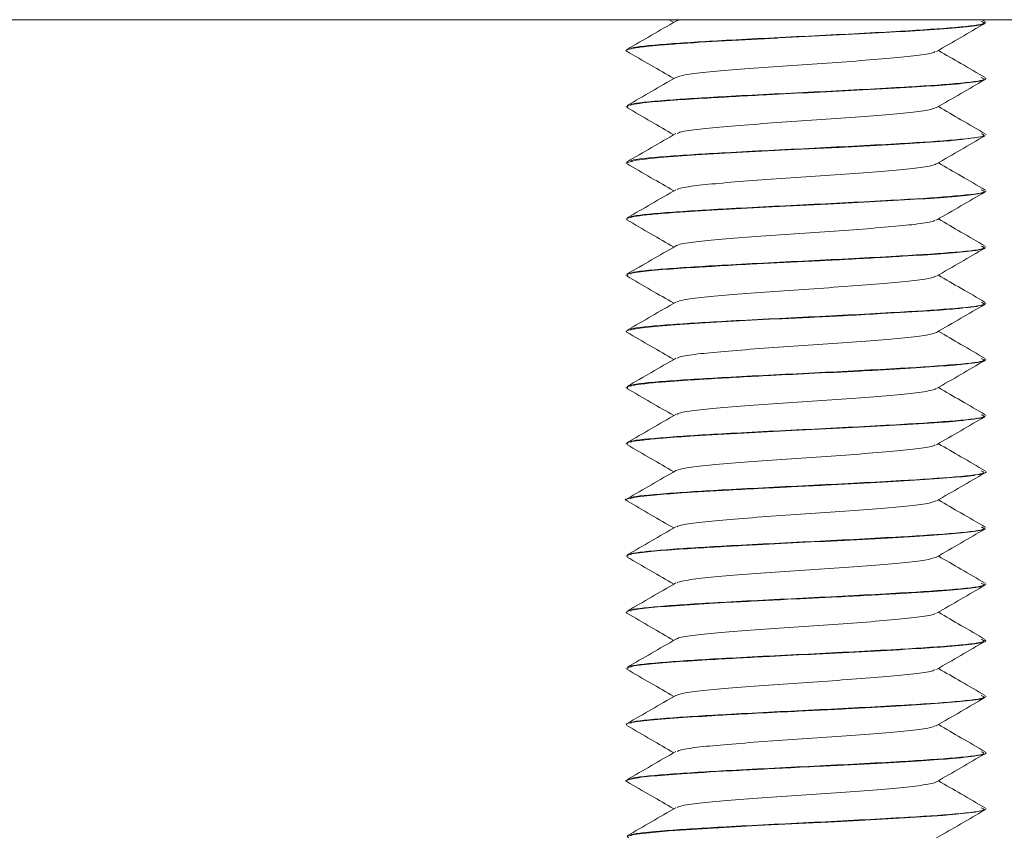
# Model space of a CAD drawing. Header units: millimetres. Extents: x 330 to 1856, y -20 to 3175.
# Tile 50 of 53: x 1818 to 1840, y 1747 to 1765. Entities that reach past the tile are written whole.
import ezdxf

# ---------------------------------------------------------------- set-up
doc = ezdxf.new("R2010")
doc.units = ezdxf.units.MM

msp = doc.modelspace()

# ---------------------------------------------------------------- linework, layer by layer
at = {"color": 7, "linetype": 'Continuous', "lineweight": 15}
for p, q in [((1855.939, 1764.98), (1705.939, 1764.98)), ((1832.893, 1764.98), (1832.995, 1764.921)), ((1839.927, 1764.941), (1839.859, 1764.98)), ((1839.939, 1764.916), (1839.939, 1764.926)), ((1831.939, 1764.301), (1831.939, 1764.291)), ((1839.939, 1763.666), (1839.939, 1763.676)), ((1831.939, 1763.051), (1831.939, 1763.041)), ((1839.939, 1762.416), (1839.939, 1762.426)), ((1831.939, 1761.801), (1831.939, 1761.791)), ((1839.939, 1761.166), (1839.939, 1761.176)), ((1831.939, 1760.551), (1831.939, 1760.541)), ((1839.939, 1759.916), (1839.939, 1759.926)), ((1831.939, 1759.301), (1831.939, 1759.291)), ((1839.939, 1758.666), (1839.939, 1758.676)), ((1831.939, 1758.051), (1831.939, 1758.041)), ((1839.939, 1757.416), (1839.939, 1757.426)), ((1831.939, 1756.801), (1831.939, 1756.791)), ((1839.939, 1756.166), (1839.939, 1756.176)), ((1831.939, 1755.551), (1831.939, 1755.541)), ((1839.939, 1754.916), (1839.939, 1754.926)), ((1831.939, 1754.301), (1831.939, 1754.291)), ((1839.939, 1753.666), (1839.939, 1753.676)), ((1831.939, 1753.051), (1831.939, 1753.041)), ((1839.939, 1752.416), (1839.939, 1752.426)), ((1831.939, 1751.801), (1831.939, 1751.791)), ((1839.939, 1751.166), (1839.939, 1751.176)), ((1831.939, 1750.551), (1831.939, 1750.541)), ((1839.939, 1749.916), (1839.939, 1749.926)), ((1831.939, 1749.301), (1831.939, 1749.291)), ((1839.939, 1748.666), (1839.939, 1748.676)), ((1831.939, 1748.051), (1831.939, 1748.041)), ((1839.939, 1747.416), (1839.939, 1747.426))]:
    msp.add_line(p, q, dxfattribs=at)
at = {"color": 7, "linetype": 'Continuous', "lineweight": 15, "flags": 128}
for points in [[(1831.958, 1761.791), (1831.942, 1761.799), (1832.164, 1761.858), (1832.677, 1761.915), (1833.486, 1761.972), (1834.53, 1762.032), (1835.666, 1762.091), (1836.677, 1762.14), (1837.899, 1762.206), (1838.813, 1762.263), (1839.006, 1762.277), (1839.097, 1762.284), (1839.141, 1762.288), (1839.163, 1762.289), (1839.168, 1762.29), (1839.169, 1762.29), (1839.17, 1762.29), (1839.17, 1762.29), (1839.171, 1762.29), (1839.171, 1762.29), (1839.171, 1762.29), (1839.171, 1762.29), (1839.171, 1762.29), (1839.171, 1762.29), (1839.174, 1762.29), (1839.256, 1762.297), (1839.398, 1762.311), (1839.882, 1762.383), (1839.904, 1762.416)], [(1831.986, 1746.778), (1831.962, 1746.812), (1832.004, 1746.826), (1832.035, 1746.834), (1832.054, 1746.838), (1832.064, 1746.84), (1832.067, 1746.841), (1832.068, 1746.841), (1832.068, 1746.841), (1832.068, 1746.841), (1832.068, 1746.841), (1832.068, 1746.841), (1832.068, 1746.841), (1832.068, 1746.841), (1832.068, 1746.841), (1832.07, 1746.842), (1832.086, 1746.845), (1832.115, 1746.85), (1832.23, 1746.867), (1832.894, 1746.932), (1833.751, 1746.988), (1834.85, 1747.049), (1835.937, 1747.104), (1836.43, 1747.127), (1836.994, 1747.156), (1838.138, 1747.22), (1838.982, 1747.275), (1839.705, 1747.348), (1839.928, 1747.402), (1839.914, 1747.416)]]:
    msp.add_lwpolyline(points, dxfattribs=at)
at = {"color": 7, "linetype": 'Continuous', "lineweight": 15}
for points, knots in [([(1831.952, 1764.278), (1831.949, 1764.279), (1831.896, 1764.301), (1832.008, 1764.336), (1832.286, 1764.376), (1832.485, 1764.397), (1832.588, 1764.407), (1832.692, 1764.416), (1832.915, 1764.434), (1833.443, 1764.47), (1834.205, 1764.515), (1834.922, 1764.553), (1835.616, 1764.589), (1836.543, 1764.632), (1837.665, 1764.692), (1838.65, 1764.75), (1839.401, 1764.806), (1839.87, 1764.865), (1839.904, 1764.9), (1839.919, 1764.916)], [0, 0, 0, 0, 0.005383, 0.104715, 0.167541, 0.1891, 0.200968, 0.213145, 0.232691, 0.287375, 0.390822, 0.437925, 0.463178, 0.556614, 0.651587, 0.734538, 0.829961, 0.923688, 1, 1, 1, 1]), ([(1833.04, 1764.947), (1832.86, 1764.843), (1832.499, 1764.633), (1832.139, 1764.425), (1831.958, 1764.32)], [0, 0, 0, 0, 0.499595, 1, 1, 1, 1]), ([(1839.837, 1764.942), (1839.875, 1764.927), (1839.984, 1764.884), (1839.349, 1764.807), (1838.036, 1764.72), (1836.131, 1764.622), (1834.176, 1764.526), (1832.764, 1764.438), (1832.03, 1764.368), (1832.039, 1764.331), (1832.041, 1764.321)], [0, 0, 0, 0, 0.076378, 0.215328, 0.351891, 0.514587, 0.676368, 0.813283, 0.952049, 1, 1, 1, 1]), ([(1833.173, 1764.98), (1833.125, 1764.972), (1833.055, 1764.961), (1833.057, 1764.951), (1833.057, 1764.947)], [0, 0, 0, 0, 0.700759, 1, 1, 1, 1]), ([(1838.844, 1764.273), (1839.023, 1764.377), (1839.382, 1764.586), (1839.742, 1764.794), (1839.922, 1764.898)], [0, 0, 0, 0, 0.499758, 1, 1, 1, 1]), ([(1831.948, 1764.278), (1832.128, 1764.174), (1832.477, 1763.972), (1832.826, 1763.769), (1832.995, 1763.671)], [0, 0, 0, 0, 0.51675, 1, 1, 1, 1]), ([(1838.815, 1764.273), (1838.794, 1764.26), (1838.742, 1764.228), (1838.362, 1764.172), (1837.749, 1764.116), (1836.961, 1764.053), (1836.082, 1763.992), (1835.189, 1763.935), (1834.365, 1763.871), (1833.689, 1763.814), (1833.209, 1763.754), (1833.1, 1763.715), (1833.048, 1763.696)], [0, 0, 0, 0, 0.066198, 0.171912, 0.275266, 0.380772, 0.485628, 0.589397, 0.695229, 0.798812, 0.903911, 1, 1, 1, 1]), ([(1839.927, 1763.691), (1839.747, 1763.796), (1839.399, 1763.997), (1839.052, 1764.199), (1838.884, 1764.296)], [0, 0, 0, 0, 0.5174983, 1, 1, 1, 1]), ([(1831.973, 1763.028), (1831.961, 1763.041), (1831.931, 1763.076), (1832.291, 1763.132), (1832.942, 1763.189), (1833.841, 1763.244), (1834.931, 1763.305), (1836.134, 1763.363), (1837.259, 1763.419), (1838.283, 1763.478), (1839.172, 1763.535), (1839.724, 1763.595), (1839.957, 1763.64), (1839.921, 1763.662), (1839.914, 1763.666)], [0, 0, 0, 0, 0.0637753, 0.1683729, 0.2529562, 0.3303095, 0.4416394, 0.5244239, 0.6104625, 0.7065857, 0.790475, 0.8943964, 0.9781083, 1, 1, 1, 1]), ([(1833.04, 1763.697), (1832.86, 1763.593), (1832.499, 1763.383), (1832.139, 1763.175), (1831.958, 1763.07)], [0, 0, 0, 0, 0.499595, 1, 1, 1, 1]), ([(1839.837, 1763.692), (1839.875, 1763.677), (1839.984, 1763.634), (1839.349, 1763.557), (1838.036, 1763.47), (1836.131, 1763.372), (1834.176, 1763.276), (1832.764, 1763.188), (1832.03, 1763.118), (1832.039, 1763.081), (1832.041, 1763.071)], [0, 0, 0, 0, 0.0763782, 0.2153276, 0.3518908, 0.5145869, 0.6763681, 0.8132826, 0.9520493, 1, 1, 1, 1]), ([(1838.844, 1763.023), (1839.023, 1763.127), (1839.382, 1763.336), (1839.742, 1763.544), (1839.922, 1763.648)], [0, 0, 0, 0, 0.4997609, 1, 1, 1, 1]), ([(1831.948, 1763.028), (1832.128, 1762.924), (1832.477, 1762.722), (1832.826, 1762.519), (1832.995, 1762.421)], [0, 0, 0, 0, 0.51675, 1, 1, 1, 1]), ([(1838.835, 1763.024), (1838.787, 1763.005), (1838.685, 1762.966), (1838.216, 1762.906), (1837.548, 1762.849), (1836.729, 1762.786), (1835.838, 1762.728), (1834.956, 1762.667), (1834.162, 1762.605), (1833.54, 1762.548), (1833.151, 1762.492), (1833.092, 1762.46), (1833.069, 1762.447)], [0, 0, 0, 0, 0.095843, 0.201094, 0.304578, 0.410394, 0.514322, 0.619004, 0.724603, 0.827946, 0.933589, 1, 1, 1, 1]), ([(1839.927, 1762.441), (1839.747, 1762.546), (1839.399, 1762.747), (1839.052, 1762.949), (1838.884, 1763.046)], [0, 0, 0, 0, 0.5174983, 1, 1, 1, 1]), ([(1833.04, 1762.447), (1832.86, 1762.343), (1832.499, 1762.133), (1832.139, 1761.925), (1831.958, 1761.82)], [0, 0, 0, 0, 0.499595, 1, 1, 1, 1]), ([(1839.837, 1762.442), (1839.875, 1762.427), (1839.984, 1762.384), (1839.349, 1762.307), (1838.036, 1762.22), (1836.131, 1762.122), (1834.176, 1762.026), (1832.764, 1761.938), (1832.03, 1761.868), (1832.039, 1761.831), (1832.041, 1761.821)], [0, 0, 0, 0, 0.076378, 0.215328, 0.351891, 0.514587, 0.676368, 0.813283, 0.952049, 1, 1, 1, 1]), ([(1838.844, 1761.773), (1839.023, 1761.877), (1839.382, 1762.086), (1839.742, 1762.294), (1839.922, 1762.398)], [0, 0, 0, 0, 0.499764, 1, 1, 1, 1]), ([(1831.948, 1761.778), (1832.128, 1761.674), (1832.477, 1761.472), (1832.826, 1761.269), (1832.995, 1761.171)], [0, 0, 0, 0, 0.51675, 1, 1, 1, 1]), ([(1838.826, 1761.773), (1838.826, 1761.77), (1838.825, 1761.747), (1838.567, 1761.701), (1838.06, 1761.641), (1837.335, 1761.582), (1836.492, 1761.519), (1835.593, 1761.462), (1834.73, 1761.4), (1833.971, 1761.339), (1833.409, 1761.281), (1833.097, 1761.231), (1833.075, 1761.204), (1833.069, 1761.197)], [0, 0, 0, 0, 0.016898, 0.122909, 0.227601, 0.332086, 0.438149, 0.54183, 0.647539, 0.752836, 0.85679, 0.96293, 1, 1, 1, 1]), ([(1839.927, 1761.191), (1839.747, 1761.296), (1839.399, 1761.497), (1839.052, 1761.699), (1838.884, 1761.796)], [0, 0, 0, 0, 0.5174983, 1, 1, 1, 1]), ([(1831.948, 1760.528), (1831.952, 1760.545), (1831.962, 1760.587), (1832.433, 1760.647), (1833.189, 1760.705), (1834.064, 1760.757), (1835.203, 1760.819), (1836.382, 1760.874), (1837.523, 1760.933), (1838.522, 1760.992), (1839.307, 1761.047), (1839.837, 1761.109), (1839.903, 1761.147), (1839.936, 1761.166)], [0, 0, 0, 0, 0.083089, 0.202205, 0.268513, 0.361713, 0.451395, 0.547633, 0.634025, 0.72483, 0.817054, 0.906756, 1, 1, 1, 1]), ([(1833.04, 1761.197), (1832.86, 1761.093), (1832.499, 1760.883), (1832.139, 1760.675), (1831.958, 1760.57)], [0, 0, 0, 0, 0.499592, 1, 1, 1, 1]), ([(1839.837, 1761.192), (1839.875, 1761.177), (1839.984, 1761.134), (1839.349, 1761.057), (1838.036, 1760.97), (1836.131, 1760.872), (1834.176, 1760.776), (1832.764, 1760.688), (1832.03, 1760.618), (1832.039, 1760.581), (1832.041, 1760.571)], [0, 0, 0, 0, 0.076378, 0.215328, 0.351891, 0.514587, 0.676368, 0.813283, 0.952049, 1, 1, 1, 1]), ([(1838.844, 1760.523), (1839.023, 1760.627), (1839.382, 1760.836), (1839.742, 1761.044), (1839.922, 1761.148)], [0, 0, 0, 0, 0.499764, 1, 1, 1, 1]), ([(1831.948, 1760.528), (1832.128, 1760.424), (1832.477, 1760.222), (1832.826, 1760.019), (1832.995, 1759.921)], [0, 0, 0, 0, 0.51675, 1, 1, 1, 1]), ([(1838.812, 1760.523), (1838.804, 1760.514), (1838.777, 1760.486), (1838.452, 1760.434), (1837.88, 1760.376), (1837.116, 1760.315), (1836.249, 1760.253), (1835.351, 1760.196), (1834.512, 1760.133), (1833.793, 1760.074), (1833.298, 1760.014), (1833.048, 1759.97), (1833.049, 1759.949), (1833.049, 1759.947)], [0, 0, 0, 0, 0.046165, 0.152294, 0.256175, 0.361551, 0.467193, 0.570903, 0.676984, 0.781357, 0.886154, 0.992112, 1, 1, 1, 1]), ([(1839.927, 1759.941), (1839.747, 1760.046), (1839.399, 1760.247), (1839.052, 1760.449), (1838.884, 1760.546)], [0, 0, 0, 0, 0.5174983, 1, 1, 1, 1]), ([(1831.976, 1759.291), (1831.966, 1759.298), (1831.928, 1759.323), (1832.206, 1759.369), (1832.766, 1759.426), (1833.399, 1759.466), (1834.038, 1759.505), (1834.803, 1759.548), (1835.646, 1759.59), (1836.354, 1759.623), (1837.111, 1759.662), (1838.047, 1759.713), (1838.996, 1759.772), (1839.642, 1759.833), (1839.946, 1759.882), (1839.916, 1759.91), (1839.909, 1759.916)], [0, 0, 0, 0, 0.0321958, 0.1265833, 0.216567, 0.2977705, 0.3324823, 0.3995994, 0.49708, 0.5334754, 0.5690585, 0.6806221, 0.77042, 0.863693, 0.967546, 1, 1, 1, 1]), ([(1833.04, 1759.947), (1832.86, 1759.843), (1832.499, 1759.633), (1832.139, 1759.425), (1831.958, 1759.32)], [0, 0, 0, 0, 0.499598, 1, 1, 1, 1]), ([(1839.837, 1759.942), (1839.875, 1759.927), (1839.984, 1759.884), (1839.349, 1759.807), (1838.036, 1759.72), (1836.131, 1759.622), (1834.176, 1759.526), (1832.764, 1759.438), (1832.03, 1759.368), (1832.039, 1759.331), (1832.041, 1759.321)], [0, 0, 0, 0, 0.0763782, 0.2153275, 0.3518908, 0.5145869, 0.6763681, 0.8132826, 0.9520493, 1, 1, 1, 1]), ([(1838.844, 1759.273), (1839.023, 1759.377), (1839.382, 1759.586), (1839.742, 1759.794), (1839.922, 1759.898)], [0, 0, 0, 0, 0.499764, 1, 1, 1, 1]), ([(1831.948, 1759.278), (1832.128, 1759.174), (1832.477, 1758.972), (1832.826, 1758.769), (1832.995, 1758.671)], [0, 0, 0, 0, 0.51675, 1, 1, 1, 1]), ([(1838.819, 1759.273), (1838.791, 1759.259), (1838.725, 1759.224), (1838.318, 1759.167), (1837.687, 1759.111), (1836.889, 1759.048), (1836.005, 1758.988), (1835.114, 1758.929), (1834.3, 1758.866), (1833.64, 1758.809), (1833.19, 1758.75), (1833.098, 1758.713), (1833.057, 1758.696)], [0, 0, 0, 0, 0.075521, 0.181131, 0.284469, 0.390113, 0.494696, 0.59872, 0.704523, 0.807975, 0.913279, 1, 1, 1, 1]), ([(1839.927, 1758.691), (1839.747, 1758.796), (1839.399, 1758.997), (1839.052, 1759.199), (1838.884, 1759.296)], [0, 0, 0, 0, 0.5174983, 1, 1, 1, 1]), ([(1833.04, 1758.697), (1832.86, 1758.593), (1832.499, 1758.383), (1832.139, 1758.175), (1831.958, 1758.07)], [0, 0, 0, 0, 0.499595, 1, 1, 1, 1]), ([(1839.837, 1758.692), (1839.875, 1758.677), (1839.984, 1758.634), (1839.349, 1758.557), (1838.036, 1758.47), (1836.131, 1758.372), (1834.176, 1758.276), (1832.764, 1758.188), (1832.03, 1758.118), (1832.039, 1758.081), (1832.041, 1758.071)], [0, 0, 0, 0, 0.0763782, 0.2153275, 0.3518908, 0.5145869, 0.6763681, 0.8132826, 0.9520493, 1, 1, 1, 1]), ([(1831.954, 1758.028), (1831.949, 1758.031), (1831.904, 1758.053), (1832.038, 1758.095), (1832.53, 1758.157), (1833.308, 1758.212), (1834.29, 1758.27), (1835.232, 1758.32), (1835.962, 1758.355), (1836.451, 1758.378), (1836.992, 1758.406), (1837.771, 1758.448), (1838.49, 1758.491), (1838.992, 1758.525), (1839.461, 1758.564), (1839.871, 1758.613), (1839.906, 1758.651), (1839.92, 1758.666)], [0, 0, 0, 0, 0.011653, 0.108458, 0.199972, 0.290298, 0.380623, 0.468309, 0.516627, 0.551393, 0.583036, 0.645228, 0.743586, 0.781913, 0.81547, 0.926726, 1, 1, 1, 1]), ([(1838.844, 1758.023), (1839.023, 1758.127), (1839.382, 1758.336), (1839.742, 1758.544), (1839.922, 1758.648)], [0, 0, 0, 0, 0.499764, 1, 1, 1, 1]), ([(1831.948, 1758.028), (1832.128, 1757.924), (1832.477, 1757.722), (1832.826, 1757.519), (1832.995, 1757.421)], [0, 0, 0, 0, 0.516747, 1, 1, 1, 1]), ([(1838.843, 1758.024), (1838.784, 1758.003), (1838.665, 1757.963), (1838.166, 1757.901), (1837.482, 1757.844), (1836.655, 1757.78), (1835.761, 1757.723), (1834.884, 1757.662), (1834.101, 1757.599), (1833.496, 1757.543), (1833.133, 1757.489), (1833.087, 1757.458), (1833.071, 1757.447)], [0, 0, 0, 0, 0.104176, 0.209302, 0.313073, 0.41903, 0.522845, 0.627914, 0.733485, 0.83697, 0.942837, 1, 1, 1, 1]), ([(1839.927, 1757.441), (1839.747, 1757.546), (1839.399, 1757.747), (1839.052, 1757.949), (1838.884, 1758.046)], [0, 0, 0, 0, 0.5174983, 1, 1, 1, 1]), ([(1831.974, 1756.778), (1831.963, 1756.793), (1831.932, 1756.832), (1832.327, 1756.882), (1832.698, 1756.918), (1832.809, 1756.925), (1832.82, 1756.927), (1832.828, 1756.927), (1832.828, 1756.927), (1832.828, 1756.927), (1832.828, 1756.927), (1832.828, 1756.927), (1832.828, 1756.927), (1832.831, 1756.927), (1832.836, 1756.928), (1832.85, 1756.929), (1832.876, 1756.931), (1832.93, 1756.935), (1833.102, 1756.947), (1833.397, 1756.966), (1834.072, 1757.008), (1834.995, 1757.058), (1836.193, 1757.115), (1837.279, 1757.17), (1838.296, 1757.229), (1838.935, 1757.27), (1839.372, 1757.307), (1839.723, 1757.347), (1839.955, 1757.385), (1839.915, 1757.41), (1839.905, 1757.416)], [0, 0, 0, 0, 0.0701, 0.19356, 0.226784, 0.230523, 0.232445, 0.232472, 0.232492, 0.232495, 0.232496, 0.232497, 0.232509, 0.232594, 0.233298, 0.234694, 0.237488, 0.243078, 0.254258, 0.297932, 0.337167, 0.448535, 0.525002, 0.6166, 0.704003, 0.790611, 0.820803, 0.879168, 0.971873, 1, 1, 1, 1]), ([(1833.04, 1757.447), (1832.86, 1757.343), (1832.499, 1757.133), (1832.139, 1756.925), (1831.958, 1756.82)], [0, 0, 0, 0, 0.499595, 1, 1, 1, 1]), ([(1839.837, 1757.442), (1839.875, 1757.427), (1839.984, 1757.384), (1839.349, 1757.307), (1838.036, 1757.22), (1836.131, 1757.122), (1834.176, 1757.026), (1832.764, 1756.938), (1832.03, 1756.868), (1832.039, 1756.831), (1832.041, 1756.821)], [0, 0, 0, 0, 0.076378, 0.215328, 0.351891, 0.514587, 0.676368, 0.813283, 0.952049, 1, 1, 1, 1]), ([(1838.844, 1756.773), (1839.023, 1756.877), (1839.382, 1757.086), (1839.742, 1757.294), (1839.922, 1757.398)], [0, 0, 0, 0, 0.499764, 1, 1, 1, 1]), ([(1831.948, 1756.778), (1832.128, 1756.674), (1832.477, 1756.472), (1832.826, 1756.269), (1832.995, 1756.171)], [0, 0, 0, 0, 0.516747, 1, 1, 1, 1]), ([(1838.82, 1756.773), (1838.818, 1756.768), (1838.811, 1756.743), (1838.533, 1756.695), (1838.004, 1756.637), (1837.267, 1756.577), (1836.416, 1756.514), (1835.517, 1756.457), (1834.66, 1756.394), (1833.914, 1756.334), (1833.371, 1756.276), (1833.081, 1756.228), (1833.068, 1756.203), (1833.065, 1756.197)], [0, 0, 0, 0, 0.026085, 0.132179, 0.236561, 0.341364, 0.447336, 0.550968, 0.656836, 0.761873, 0.86604, 0.972172, 1, 1, 1, 1]), ([(1839.927, 1756.191), (1839.747, 1756.296), (1839.399, 1756.497), (1839.052, 1756.699), (1838.884, 1756.796)], [0, 0, 0, 0, 0.5174983, 1, 1, 1, 1]), ([(1831.971, 1755.541), (1831.962, 1755.546), (1831.918, 1755.57), (1832.134, 1755.607), (1832.463, 1755.646), (1832.867, 1755.682), (1833.492, 1755.723), (1834.481, 1755.781), (1835.653, 1755.841), (1836.83, 1755.896), (1837.973, 1755.959), (1838.69, 1756.003), (1839.033, 1756.029), (1839.111, 1756.035), (1839.13, 1756.037), (1839.134, 1756.037), (1839.134, 1756.037), (1839.135, 1756.037), (1839.135, 1756.037), (1839.135, 1756.037), (1839.135, 1756.037), (1839.135, 1756.037), (1839.138, 1756.037), (1839.161, 1756.04), (1839.23, 1756.045), (1839.569, 1756.077), (1839.911, 1756.119), (1839.907, 1756.155), (1839.906, 1756.166)], [0, 0, 0, 0, 0.0252824, 0.1171322, 0.1753323, 0.2077883, 0.2875463, 0.3869474, 0.474873, 0.5715278, 0.6650321, 0.7650378, 0.7866293, 0.7933032, 0.7945354, 0.7946784, 0.7947495, 0.7947503, 0.7947512, 0.7947609, 0.7947644, 0.794813, 0.7949419, 0.795786, 0.8046024, 0.8221424, 0.9446929, 1, 1, 1, 1]), ([(1833.04, 1756.197), (1832.86, 1756.093), (1832.499, 1755.883), (1832.139, 1755.675), (1831.958, 1755.57)], [0, 0, 0, 0, 0.499595, 1, 1, 1, 1]), ([(1839.837, 1756.192), (1839.875, 1756.177), (1839.984, 1756.134), (1839.349, 1756.057), (1838.036, 1755.97), (1836.131, 1755.872), (1834.176, 1755.776), (1832.764, 1755.688), (1832.03, 1755.618), (1832.039, 1755.581), (1832.041, 1755.571)], [0, 0, 0, 0, 0.076378, 0.215328, 0.351891, 0.514587, 0.676368, 0.813283, 0.952049, 1, 1, 1, 1]), ([(1838.844, 1755.523), (1839.023, 1755.627), (1839.382, 1755.836), (1839.742, 1756.044), (1839.922, 1756.148)], [0, 0, 0, 0, 0.499764, 1, 1, 1, 1]), ([(1831.948, 1755.528), (1832.128, 1755.424), (1832.477, 1755.222), (1832.826, 1755.019), (1832.995, 1754.921)], [0, 0, 0, 0, 0.516747, 1, 1, 1, 1]), ([(1838.812, 1755.523), (1838.799, 1755.512), (1838.761, 1755.482), (1838.412, 1755.428), (1837.82, 1755.371), (1837.045, 1755.309), (1836.172, 1755.248), (1835.276, 1755.191), (1834.443, 1755.127), (1833.748, 1755.069), (1833.235, 1755.009), (1833.105, 1754.968), (1833.04, 1754.947)], [0, 0, 0, 0, 0.055434, 0.161454, 0.265121, 0.370644, 0.476012, 0.579781, 0.685836, 0.78987, 0.894897, 1, 1, 1, 1]), ([(1839.927, 1754.941), (1839.747, 1755.046), (1839.399, 1755.247), (1839.052, 1755.449), (1838.884, 1755.546)], [0, 0, 0, 0, 0.5174983, 1, 1, 1, 1]), ([(1831.955, 1754.278), (1831.951, 1754.279), (1831.872, 1754.299), (1832.025, 1754.339), (1832.446, 1754.399), (1833.214, 1754.457), (1834.061, 1754.507), (1834.792, 1754.546), (1835.178, 1754.566), (1835.316, 1754.573), (1835.381, 1754.577), (1835.41, 1754.578), (1835.504, 1754.583), (1835.819, 1754.598), (1836.524, 1754.631), (1837.504, 1754.682), (1838.516, 1754.742), (1839.307, 1754.797), (1839.733, 1754.846), (1839.891, 1754.886), (1839.964, 1754.904), (1839.932, 1754.915), (1839.929, 1754.916)], [0, 0, 0, 0, 0.0038, 0.093008, 0.196863, 0.272658, 0.372004, 0.434106, 0.453276, 0.464496, 0.467125, 0.468675, 0.471175, 0.489369, 0.543, 0.635499, 0.723155, 0.816147, 0.907583, 0.948457, 0.994286, 1, 1, 1, 1]), ([(1833.04, 1754.947), (1832.86, 1754.843), (1832.499, 1754.633), (1832.139, 1754.425), (1831.958, 1754.32)], [0, 0, 0, 0, 0.499595, 1, 1, 1, 1]), ([(1839.837, 1754.942), (1839.875, 1754.927), (1839.984, 1754.884), (1839.349, 1754.807), (1838.036, 1754.72), (1836.131, 1754.622), (1834.176, 1754.526), (1832.764, 1754.438), (1832.03, 1754.368), (1832.039, 1754.331), (1832.041, 1754.321)], [0, 0, 0, 0, 0.076378, 0.215328, 0.351891, 0.514587, 0.676368, 0.813283, 0.952049, 1, 1, 1, 1]), ([(1838.844, 1754.273), (1839.023, 1754.377), (1839.382, 1754.586), (1839.742, 1754.794), (1839.922, 1754.898)], [0, 0, 0, 0, 0.499764, 1, 1, 1, 1]), ([(1839.927, 1753.691), (1839.747, 1753.796), (1839.399, 1753.997), (1839.052, 1754.199), (1838.884, 1754.296)], [0, 0, 0, 0, 0.5174983, 1, 1, 1, 1]), ([(1831.948, 1754.278), (1832.128, 1754.174), (1832.477, 1753.972), (1832.826, 1753.769), (1832.995, 1753.671)], [0, 0, 0, 0, 0.516747, 1, 1, 1, 1]), ([(1838.825, 1754.274), (1838.789, 1754.257), (1838.707, 1754.221), (1838.272, 1754.162), (1837.623, 1754.105), (1836.816, 1754.042), (1835.928, 1753.983), (1835.041, 1753.924), (1834.236, 1753.861), (1833.593, 1753.804), (1833.172, 1753.747), (1833.096, 1753.712), (1833.063, 1753.697)], [0, 0, 0, 0, 0.084881, 0.19034, 0.293713, 0.399461, 0.503732, 0.608062, 0.713795, 0.817158, 0.92265, 1, 1, 1, 1]), ([(1831.98, 1753.041), (1831.969, 1753.047), (1831.921, 1753.075), (1832.227, 1753.122), (1832.814, 1753.18), (1833.666, 1753.233), (1834.73, 1753.295), (1835.943, 1753.354), (1837.084, 1753.409), (1838.144, 1753.47), (1839.033, 1753.525), (1839.635, 1753.583), (1839.938, 1753.632), (1839.906, 1753.658), (1839.895, 1753.666)], [0, 0, 0, 0, 0.031776, 0.136211, 0.220918, 0.300183, 0.412067, 0.498314, 0.590513, 0.683977, 0.774486, 0.86864, 0.958281, 1, 1, 1, 1]), ([(1833.04, 1753.697), (1832.86, 1753.593), (1832.499, 1753.383), (1832.139, 1753.175), (1831.958, 1753.07)], [0, 0, 0, 0, 0.499595, 1, 1, 1, 1]), ([(1839.837, 1753.692), (1839.875, 1753.677), (1839.984, 1753.634), (1839.349, 1753.557), (1838.036, 1753.47), (1836.131, 1753.372), (1834.176, 1753.276), (1832.764, 1753.188), (1832.03, 1753.118), (1832.039, 1753.081), (1832.041, 1753.071)], [0, 0, 0, 0, 0.076378, 0.215328, 0.351891, 0.514587, 0.676368, 0.813283, 0.952049, 1, 1, 1, 1]), ([(1838.844, 1753.023), (1839.023, 1753.127), (1839.382, 1753.336), (1839.742, 1753.544), (1839.922, 1753.648)], [0, 0, 0, 0, 0.499758, 1, 1, 1, 1]), ([(1831.948, 1753.028), (1832.128, 1752.924), (1832.477, 1752.722), (1832.826, 1752.519), (1832.995, 1752.421)], [0, 0, 0, 0, 0.516744, 1, 1, 1, 1]), ([(1838.837, 1753.019), (1838.769, 1752.999), (1838.634, 1752.957), (1838.115, 1752.897), (1837.416, 1752.839), (1836.58, 1752.775), (1835.683, 1752.718), (1834.812, 1752.656), (1834.04, 1752.595), (1833.455, 1752.537), (1833.117, 1752.485), (1833.082, 1752.456), (1833.071, 1752.447)], [0, 0, 0, 0, 0.106512, 0.212217, 0.317007, 0.423788, 0.528244, 0.634377, 0.740584, 0.844993, 0.951759, 1, 1, 1, 1]), ([(1839.927, 1752.441), (1839.747, 1752.546), (1839.399, 1752.747), (1839.052, 1752.949), (1838.884, 1753.046)], [0, 0, 0, 0, 0.5174983, 1, 1, 1, 1]), ([(1831.953, 1751.778), (1831.949, 1751.78), (1831.906, 1751.803), (1832.037, 1751.845), (1832.533, 1751.907), (1833.291, 1751.961), (1834.304, 1752.021), (1835.454, 1752.081), (1836.741, 1752.142), (1837.691, 1752.193), (1838.331, 1752.232), (1838.861, 1752.265), (1839.438, 1752.31), (1839.877, 1752.367), (1839.904, 1752.401), (1839.916, 1752.416)], [0, 0, 0, 0, 0.010756, 0.109976, 0.199221, 0.291115, 0.374707, 0.478604, 0.565213, 0.67344, 0.71033, 0.744915, 0.834969, 0.92649, 1, 1, 1, 1]), ([(1833.04, 1752.447), (1832.86, 1752.343), (1832.499, 1752.133), (1832.139, 1751.925), (1831.958, 1751.82)], [0, 0, 0, 0, 0.499595, 1, 1, 1, 1]), ([(1839.837, 1752.442), (1839.875, 1752.427), (1839.984, 1752.384), (1839.349, 1752.307), (1838.036, 1752.22), (1836.131, 1752.122), (1834.176, 1752.026), (1832.764, 1751.938), (1832.03, 1751.868), (1832.039, 1751.831), (1832.041, 1751.821)], [0, 0, 0, 0, 0.076378, 0.215328, 0.351891, 0.514587, 0.676368, 0.813283, 0.952049, 1, 1, 1, 1]), ([(1838.844, 1751.773), (1839.023, 1751.877), (1839.382, 1752.086), (1839.742, 1752.294), (1839.922, 1752.398)], [0, 0, 0, 0, 0.499758, 1, 1, 1, 1]), ([(1831.948, 1751.778), (1832.128, 1751.674), (1832.477, 1751.472), (1832.826, 1751.269), (1832.995, 1751.171)], [0, 0, 0, 0, 0.516744, 1, 1, 1, 1]), ([(1838.815, 1751.773), (1838.811, 1751.766), (1838.796, 1751.74), (1838.497, 1751.69), (1837.948, 1751.632), (1837.198, 1751.571), (1836.339, 1751.509), (1835.44, 1751.452), (1834.591, 1751.389), (1833.857, 1751.329), (1833.336, 1751.271), (1833.066, 1751.224), (1833.06, 1751.201), (1833.059, 1751.197)], [0, 0, 0, 0, 0.035325, 0.141452, 0.245565, 0.350656, 0.456497, 0.560133, 0.666119, 0.77086, 0.875307, 0.981378, 1, 1, 1, 1]), ([(1839.927, 1751.191), (1839.747, 1751.296), (1839.399, 1751.497), (1839.052, 1751.699), (1838.884, 1751.796)], [0, 0, 0, 0, 0.517501, 1, 1, 1, 1]), ([(1833.04, 1751.197), (1832.86, 1751.093), (1832.499, 1750.883), (1832.139, 1750.675), (1831.958, 1750.57)], [0, 0, 0, 0, 0.499595, 1, 1, 1, 1]), ([(1831.983, 1750.541), (1831.973, 1750.55), (1831.943, 1750.58), (1832.3, 1750.632), (1832.967, 1750.69), (1833.908, 1750.748), (1835.003, 1750.809), (1836.213, 1750.867), (1837.359, 1750.924), (1838.365, 1750.983), (1839.192, 1751.037), (1839.725, 1751.095), (1839.967, 1751.14), (1839.921, 1751.163), (1839.914, 1751.166)], [0, 0, 0, 0, 0.043964, 0.148447, 0.241466, 0.324034, 0.434963, 0.517961, 0.611831, 0.711216, 0.789628, 0.888046, 0.980948, 1, 1, 1, 1]), ([(1839.837, 1751.192), (1839.875, 1751.177), (1839.984, 1751.134), (1839.349, 1751.057), (1838.036, 1750.97), (1836.131, 1750.872), (1834.176, 1750.776), (1832.764, 1750.688), (1832.03, 1750.618), (1832.039, 1750.581), (1832.041, 1750.571)], [0, 0, 0, 0, 0.076378, 0.215328, 0.351891, 0.514587, 0.676368, 0.813283, 0.952049, 1, 1, 1, 1]), ([(1838.844, 1750.523), (1839.023, 1750.627), (1839.382, 1750.836), (1839.742, 1751.044), (1839.922, 1751.148)], [0, 0, 0, 0, 0.499758, 1, 1, 1, 1]), ([(1831.948, 1750.528), (1832.128, 1750.424), (1832.477, 1750.222), (1832.826, 1750.019), (1832.995, 1749.921)], [0, 0, 0, 0, 0.516744, 1, 1, 1, 1]), ([(1838.814, 1750.523), (1838.795, 1750.511), (1838.745, 1750.479), (1838.37, 1750.423), (1837.759, 1750.366), (1836.974, 1750.304), (1836.095, 1750.243), (1835.201, 1750.185), (1834.377, 1750.122), (1833.697, 1750.064), (1833.213, 1750.004), (1833.1, 1749.965), (1833.046, 1749.946)], [0, 0, 0, 0, 0.064594, 0.170323, 0.273685, 0.379161, 0.484063, 0.587794, 0.693627, 0.797235, 0.902294, 1, 1, 1, 1]), ([(1839.927, 1749.941), (1839.747, 1750.046), (1839.399, 1750.247), (1839.052, 1750.449), (1838.884, 1750.546)], [0, 0, 0, 0, 0.517501, 1, 1, 1, 1]), ([(1831.954, 1749.291), (1831.949, 1749.294), (1831.908, 1749.315), (1832.12, 1749.357), (1832.649, 1749.418), (1833.26, 1749.458), (1833.691, 1749.484), (1834.048, 1749.506), (1834.66, 1749.54), (1835.646, 1749.59), (1836.801, 1749.644), (1837.937, 1749.707), (1838.875, 1749.764), (1839.573, 1749.824), (1839.923, 1749.877), (1839.914, 1749.907), (1839.911, 1749.916)], [0, 0, 0, 0, 0.011804, 0.103422, 0.202851, 0.292957, 0.306899, 0.330379, 0.394574, 0.467134, 0.570489, 0.666452, 0.754986, 0.850865, 0.954819, 1, 1, 1, 1]), ([(1833.04, 1749.947), (1832.86, 1749.843), (1832.499, 1749.633), (1832.139, 1749.425), (1831.958, 1749.32)], [0, 0, 0, 0, 0.499595, 1, 1, 1, 1]), ([(1839.837, 1749.942), (1839.875, 1749.927), (1839.984, 1749.884), (1839.349, 1749.807), (1838.036, 1749.72), (1836.131, 1749.622), (1834.176, 1749.526), (1832.764, 1749.438), (1832.03, 1749.368), (1832.039, 1749.331), (1832.041, 1749.321)], [0, 0, 0, 0, 0.076378, 0.215328, 0.351891, 0.514587, 0.676368, 0.813283, 0.952049, 1, 1, 1, 1]), ([(1838.844, 1749.273), (1839.023, 1749.377), (1839.382, 1749.586), (1839.742, 1749.794), (1839.922, 1749.898)], [0, 0, 0, 0, 0.499758, 1, 1, 1, 1]), ([(1831.948, 1749.278), (1832.128, 1749.174), (1832.477, 1748.972), (1832.826, 1748.769), (1832.995, 1748.671)], [0, 0, 0, 0, 0.51675, 1, 1, 1, 1]), ([(1838.834, 1749.274), (1838.787, 1749.256), (1838.689, 1749.217), (1838.224, 1749.157), (1837.559, 1749.1), (1836.742, 1749.037), (1835.851, 1748.978), (1834.968, 1748.918), (1834.173, 1748.855), (1833.548, 1748.799), (1833.154, 1748.743), (1833.092, 1748.71), (1833.068, 1748.697)], [0, 0, 0, 0, 0.094242, 0.199512, 0.30298, 0.408791, 0.512765, 0.617401, 0.723022, 0.826355, 0.931987, 1, 1, 1, 1]), ([(1839.927, 1748.691), (1839.747, 1748.796), (1839.399, 1748.997), (1839.052, 1749.199), (1838.884, 1749.296)], [0, 0, 0, 0, 0.517495, 1, 1, 1, 1]), ([(1831.953, 1748.028), (1831.95, 1748.029), (1831.913, 1748.039), (1831.95, 1748.056), (1832.05, 1748.095), (1832.418, 1748.145), (1833.167, 1748.204), (1834.209, 1748.266), (1835.332, 1748.325), (1836.459, 1748.379), (1837.519, 1748.433), (1838.499, 1748.491), (1839.331, 1748.548), (1839.788, 1748.608), (1839.983, 1748.647), (1839.931, 1748.665), (1839.928, 1748.666)], [0, 0, 0, 0, 0.002752, 0.045531, 0.091128, 0.184347, 0.272585, 0.373098, 0.475971, 0.54105, 0.635803, 0.728129, 0.80751, 0.917631, 0.993828, 1, 1, 1, 1]), ([(1833.04, 1748.697), (1832.86, 1748.593), (1832.499, 1748.383), (1832.139, 1748.175), (1831.958, 1748.07)], [0, 0, 0, 0, 0.499595, 1, 1, 1, 1]), ([(1839.837, 1748.692), (1839.875, 1748.677), (1839.984, 1748.634), (1839.349, 1748.557), (1838.036, 1748.47), (1836.131, 1748.372), (1834.176, 1748.276), (1832.764, 1748.188), (1832.03, 1748.118), (1832.039, 1748.081), (1832.041, 1748.071)], [0, 0, 0, 0, 0.0763782, 0.2153276, 0.3518908, 0.5145869, 0.6763681, 0.8132826, 0.9520493, 1, 1, 1, 1]), ([(1838.844, 1748.023), (1839.023, 1748.127), (1839.382, 1748.336), (1839.742, 1748.544), (1839.922, 1748.648)], [0, 0, 0, 0, 0.499758, 1, 1, 1, 1]), ([(1831.948, 1748.028), (1832.128, 1747.924), (1832.477, 1747.722), (1832.826, 1747.519), (1832.995, 1747.421)], [0, 0, 0, 0, 0.51675, 1, 1, 1, 1]), ([(1838.827, 1748.023), (1838.828, 1748.02), (1838.828, 1747.997), (1838.573, 1747.952), (1838.069, 1747.892), (1837.347, 1747.833), (1836.505, 1747.77), (1835.606, 1747.713), (1834.742, 1747.651), (1833.981, 1747.59), (1833.415, 1747.532), (1833.1, 1747.482), (1833.076, 1747.455), (1833.07, 1747.447)], [0, 0, 0, 0, 0.01531, 0.121299, 0.226054, 0.330479, 0.436554, 0.540252, 0.64593, 0.751273, 0.855193, 0.961321, 1, 1, 1, 1]), ([(1839.927, 1747.441), (1839.747, 1747.546), (1839.399, 1747.747), (1839.052, 1747.949), (1838.884, 1748.046)], [0, 0, 0, 0, 0.5174983, 1, 1, 1, 1]), ([(1833.04, 1747.447), (1832.86, 1747.343), (1832.499, 1747.133), (1832.139, 1746.925), (1831.958, 1746.82)], [0, 0, 0, 0, 0.499595, 1, 1, 1, 1]), ([(1839.837, 1747.442), (1839.875, 1747.427), (1839.984, 1747.384), (1839.349, 1747.307), (1838.036, 1747.22), (1836.131, 1747.122), (1834.176, 1747.026), (1832.764, 1746.938), (1832.03, 1746.868), (1832.039, 1746.831), (1832.041, 1746.821)], [0, 0, 0, 0, 0.0763782, 0.2153276, 0.3518908, 0.5145869, 0.6763681, 0.8132826, 0.9520493, 1, 1, 1, 1]), ([(1838.844, 1746.773), (1839.023, 1746.877), (1839.382, 1747.086), (1839.742, 1747.294), (1839.922, 1747.398)], [0, 0, 0, 0, 0.499764, 1, 1, 1, 1])]:
    msp.add_open_spline(points, degree=3, knots=knots, dxfattribs=at)

doc.saveas('drawing.dxf')
